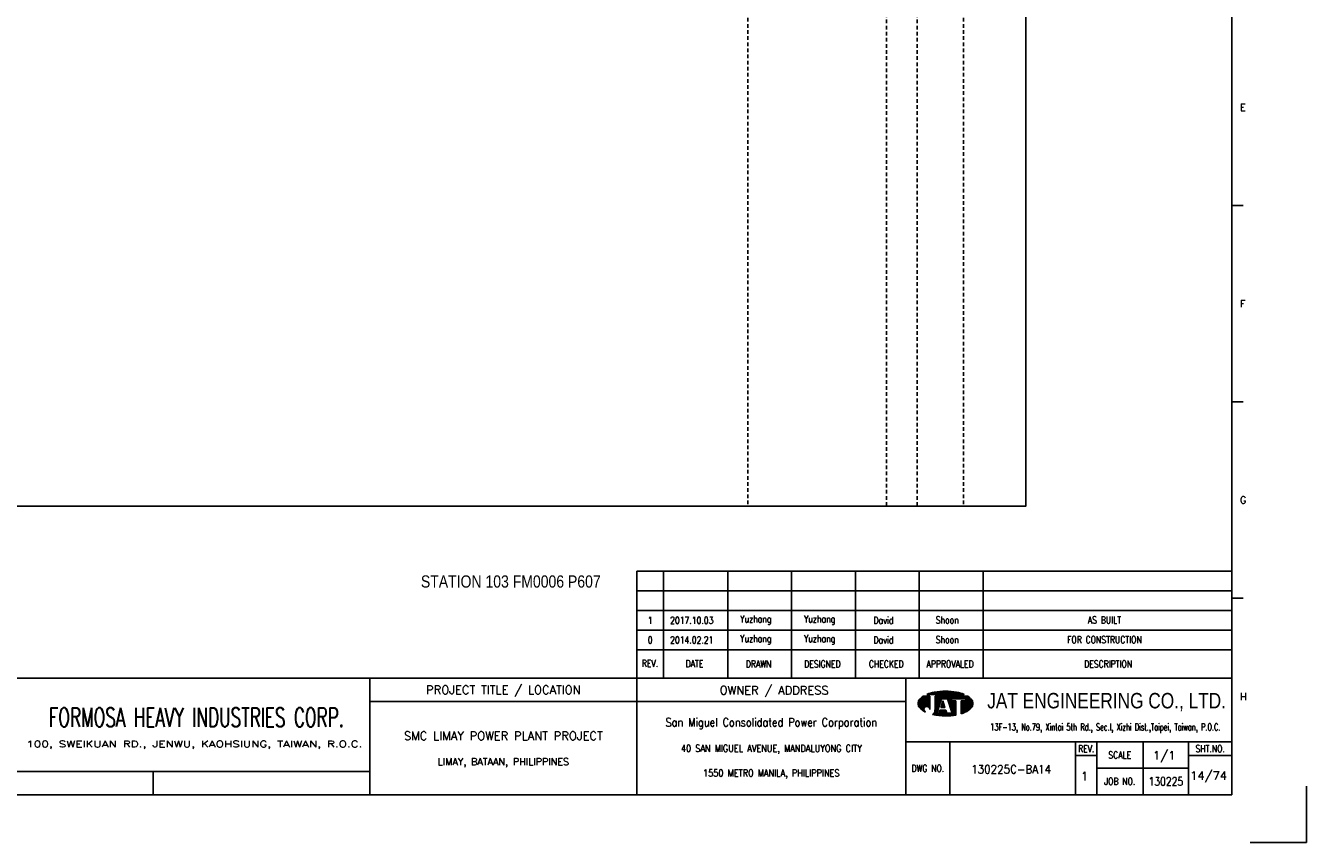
# Model space of a CAD drawing. Extents: x 1549 to 2515, y 449 to 1131.
# Tile 2 of 3: x 1991 to 2515, y 449 to 783. Entities that reach past the tile are written whole.
import ezdxf
from ezdxf.enums import TextEntityAlignment as Align

# ---------------------------------------------------------------- set-up
doc = ezdxf.new("R2010")
doc.units = 0
doc.header["$MEASUREMENT"] = 0
doc.linetypes.add('HIDDEN', pattern=[4, 1.5, -1, 1.5])
doc.layers.get('0').update_dxf_attribs({"linetype": 'CONTINUOUS'})
doc.layers.get('DEFPOINTS').update_dxf_attribs({"linetype": 'CONTINUOUS'})
for name, color, linetype in [('B_DIM', 7, 'CONTINUOUS'), ('CON', 4, 'CONTINUOUS'), ('DCS', 7, 'CONTINUOUS'), ('HID', 2, 'HIDDEN'), ('T', 2, 'CONTINUOUS'), ('TEXT', 7, 'CONTINUOUS'), ('圖框CON', 4, 'CONTINUOUS'), ('框線', 6, 'CONTINUOUS')]:
    doc.layers.add(name, color=color, linetype=linetype)
doc.styles.add('AEH', font='simplex', dxfattribs={"width": 0.8, "bigfont": 'ae'})
doc.styles.add('DAYUKP', font='complex', dxfattribs={"bigfont": 'DAYUKP.SHX'})
doc.styles.add('E2', font='simplex.shx', dxfattribs={"height": 2})
doc.styles.add('E3', font='simplex.shx', dxfattribs={"height": 3})
doc.styles.add('ROMANS', font='romans', dxfattribs={"width": 0.8})
doc.styles.add('style3', font='ARIALN.TTF')
doc.styles.add('WMF-Arial0', font='arial.ttf')

# ---------------------------------------------------------------- blocks, each defined once
blk = doc.blocks.new('1880-TITLE_BLK')
at = {"layer": 'TEXT', "color": 2, "linetype": 'Continuous', "style": 'E3'}
for tag, p in [('SCALE', (790.95, 31.17)), ('DWG_NO', (736.41, 26.44)), ('REV', (762.59, 23.97)), ('SHT_NO', (806.74, 23.97))]:
    blk.add_attdef(tag, text='', height=3, dxfattribs=at).set_placement(p, align=Align.MIDDLE)
at = {"layer": 'TEXT', "linetype": 'Continuous', "style": 'E2', "width": 0.6}
for tag, p in [('REV_DATE', (418.65, 19.76)), ('APPR_DATE', (492.93, 19.76))]:
    blk.add_attdef(tag, text='', height=2, dxfattribs=at).set_placement(p, align=Align.MIDDLE_LEFT)
blk = doc.blocks.new('1')
at = {"layer": 'B_DIM'}
for p, q in [((2181.53, 118.11), (1938.08, 118.11)), ((1938.08, 74.29), (1938.08, 118.11)), ((1948.92, 74.29), (1948.92, 118.11)), ((1975.28, 74.29), (1975.28, 118.11)), ((2001.39, 74.29), (2001.39, 118.11)), ((2027.5, 74.29), (2027.5, 118.11)), ((2053.62, 74.29), (2053.62, 118.11)), ((2079.73, 74.29), (2079.73, 118.11)), ((2181.53, 110.07), (1938.08, 110.07)), ((1938.08, 77.93), (1938.08, 104.33)), ((2181.53, 102.03), (1938.08, 102.03)), ((2181.53, 93.99), (1938.08, 93.99)), ((2181.53, 85.95), (1938.08, 85.95))]:
    blk.add_line(p, q, dxfattribs=at)
at = {"layer": 'DEFPOINTS'}
blk.add_lwpolyline([(2189, 7.08), (2211.97, 7.08), (2211.97, 30.05)], dxfattribs=at)
at = {"layer": 'T', "color": 0, "lineweight": -3}
for p, q in [((2057.61, 67.67), (2058.11, 68.18)), ((2057.83, 67.67), (2058.43, 68.27)), ((2058.05, 67.67), (2058.73, 68.35)), ((2058.27, 67.67), (2059.03, 68.43)), ((2058.49, 67.67), (2059.32, 68.49)), ((2058.72, 67.67), (2059.6, 68.55)), ((2058.94, 67.67), (2059.87, 68.6)), ((2059.16, 67.67), (2060.14, 68.65)), ((2059.38, 67.67), (2060.41, 68.7)), ((2059.6, 67.67), (2060.67, 68.74)), ((2059.82, 67.67), (2060.93, 68.77)), ((2060.05, 67.67), (2061.18, 68.81)), ((2060.27, 67.67), (2061.44, 68.84)), ((2060.49, 67.67), (2061.69, 68.87)), ((2060.71, 67.67), (2061.93, 68.89)), ((2060.93, 67.67), (2062.18, 68.91)), ((2061.15, 67.67), (2062.42, 68.93)), ((2061.38, 67.67), (2062.66, 68.95)), ((2061.6, 67.67), (2062.89, 68.97)), ((2061.82, 67.67), (2063.13, 68.98)), ((2062.04, 67.67), (2063.36, 68.99)), ((2062.26, 67.67), (2063.59, 69)), ((2062.48, 67.67), (2063.82, 69)), ((2062.71, 67.67), (2064.04, 69.01)), ((2062.93, 67.67), (2064.27, 69.01)), ((2063.15, 67.67), (2064.49, 69.01)), ((2063.37, 67.67), (2064.71, 69.01)), ((2063.59, 67.67), (2064.92, 69)), ((2063.81, 67.67), (2065.14, 69)), ((2064.04, 67.67), (2065.35, 68.99)), ((2064.26, 67.67), (2065.56, 68.98)), ((2064.48, 67.67), (2065.78, 68.97)), ((2064.7, 67.67), (2065.98, 68.95)), ((2064.92, 67.67), (2066.19, 68.94)), ((2065.14, 67.67), (2066.4, 68.92)), ((2065.37, 67.67), (2066.6, 68.9)), ((2065.59, 67.67), (2066.8, 68.88)), ((2065.81, 67.67), (2067, 68.86)), ((2066.03, 67.67), (2067.2, 68.84)), ((2066.25, 67.67), (2067.4, 68.82)), ((2066.47, 67.67), (2067.6, 68.79)), ((2066.7, 67.67), (2067.79, 68.77)), ((2066.92, 67.67), (2067.98, 68.74)), ((2067.14, 67.67), (2068.18, 68.71)), ((2067.36, 67.67), (2068.37, 68.68)), ((2067.58, 67.67), (2068.56, 68.64)), ((2067.81, 67.67), (2068.75, 68.61)), ((2068.03, 67.67), (2068.93, 68.58)), ((2068.25, 67.67), (2069.12, 68.54)), ((2068.47, 67.67), (2069.3, 68.5)), ((2068.69, 67.67), (2069.48, 68.46)), ((2068.91, 67.67), (2069.66, 68.42)), ((2069.14, 67.67), (2069.84, 68.37)), ((2069.36, 67.67), (2070.01, 68.33)), ((2069.58, 67.67), (2070.19, 68.28)), ((2069.8, 67.67), (2070.36, 68.23)), ((2070.02, 67.67), (2070.53, 68.18)), ((2070.24, 67.67), (2070.7, 68.13)), ((2053.09, 63.82), (2056.14, 66.87)), ((2053.09, 64.04), (2055.92, 66.87)), ((2053.11, 63.62), (2056.36, 66.87)), ((2053.12, 64.29), (2055.7, 66.87)), ((2053.14, 63.43), (2056.58, 66.87)), ((2053.18, 63.25), (2056.8, 66.87)), ((2053.18, 64.57), (2055.47, 66.87)), ((2053.24, 63.08), (2057.03, 66.87)), ((2053.29, 64.91), (2055.25, 66.87)), ((2053.3, 62.92), (2057.25, 66.87)), ((2053.37, 62.77), (2057.47, 66.87)), ((2053.45, 62.63), (2057.69, 66.87)), ((2053.54, 62.5), (2057.91, 66.86)), ((2053.61, 65.45), (2054.47, 66.31)), ((2053.64, 62.37), (2057.91, 66.64)), ((2053.74, 62.25), (2057.91, 66.42)), ((2053.84, 62.14), (2057.91, 66.2)), ((2053.95, 62.02), (2057.91, 65.98)), ((2054.07, 61.91), (2057.91, 65.75)), ((2054.18, 61.8), (2057.91, 65.53)), ((2054.29, 61.7), (2057.91, 65.31)), ((2054.41, 61.59), (2057.91, 65.09)), ((2054.53, 61.49), (2057.91, 64.87)), ((2054.65, 61.39), (2057.91, 64.65)), ((2056.12, 62.63), (2057.91, 64.42)), ((2056.46, 62.75), (2057.91, 64.2)), ((2056.7, 62.77), (2057.91, 63.98)), ((2056.9, 62.75), (2057.91, 63.76)), ((2056.94, 67.67), (2057.09, 67.82)), ((2057.08, 62.71), (2057.91, 63.54)), ((2057.16, 67.67), (2057.44, 67.95)), ((2057.23, 62.64), (2057.91, 63.32)), ((2057.37, 62.56), (2057.91, 63.09)), ((2057.39, 67.67), (2057.78, 68.07)), ((2057.5, 62.46), (2057.91, 62.87)), ((2060.05, 63.24), (2063.68, 66.87)), ((2060.05, 63.46), (2063.46, 66.87)), ((2060.05, 63.68), (2063.23, 66.87)), ((2060.05, 63.9), (2063.01, 66.87)), ((2060.05, 64.13), (2062.79, 66.87)), ((2060.05, 64.35), (2062.57, 66.87)), ((2060.05, 64.57), (2062.35, 66.87)), ((2060.05, 64.79), (2062.13, 66.87)), ((2060.05, 65.01), (2061.9, 66.87)), ((2060.05, 65.23), (2061.68, 66.87)), ((2060.05, 65.46), (2061.46, 66.87)), ((2060.05, 66.12), (2060.79, 66.87)), ((2060.05, 66.34), (2060.57, 66.87)), ((2060.05, 66.56), (2060.35, 66.87)), ((2060.05, 66.79), (2060.13, 66.87)), ((2060.05, 65.68), (2061.24, 66.87)), ((2060.05, 65.9), (2061.02, 66.87)), ((2060.05, 63.02), (2062.67, 65.64)), ((2060.05, 62.8), (2062.57, 65.32)), ((2060.05, 62.57), (2062.47, 64.99)), ((2060.05, 62.35), (2062.36, 64.67)), ((2060.05, 62.13), (2062.26, 64.34)), ((2060.05, 61.91), (2062.16, 64.02)), ((2060.05, 61.69), (2062.05, 63.69)), ((2060.05, 61.46), (2061.95, 63.37)), ((2062.45, 62.32), (2063.71, 63.57)), ((2062.5, 62.58), (2063.65, 63.74)), ((2062.6, 62.91), (2063.6, 63.91)), ((2062.68, 62.32), (2063.76, 63.4)), ((2062.7, 63.23), (2063.55, 64.08)), ((2062.8, 63.56), (2063.49, 64.25)), ((2062.83, 65.8), (2063.9, 66.87)), ((2062.9, 62.32), (2063.81, 63.24)), ((2062.91, 63.88), (2063.44, 64.42)), ((2063.01, 64.2), (2063.39, 64.58)), ((2063.05, 65.8), (2064.12, 66.87)), ((2063.11, 64.53), (2063.33, 64.75)), ((2063.12, 62.32), (2063.87, 63.07)), ((2063.21, 64.85), (2063.28, 64.92)), ((2063.27, 65.8), (2064.34, 66.87)), ((2063.34, 62.32), (2063.92, 62.9)), ((2063.49, 65.8), (2064.56, 66.87)), ((2063.72, 65.8), (2064.79, 66.87)), ((2063.94, 65.8), (2065.01, 66.87)), ((2064.16, 65.8), (2065.23, 66.87)), ((2064.38, 65.8), (2065.45, 66.87)), ((2064.6, 65.8), (2065.67, 66.87)), ((2064.82, 65.8), (2065.89, 66.87)), ((2065.05, 65.8), (2066.12, 66.87)), ((2065.16, 65.69), (2066.34, 66.87)), ((2065.22, 65.53), (2066.56, 66.87)), ((2065.27, 65.36), (2066.78, 66.87)), ((2065.32, 65.19), (2067, 66.87)), ((2065.38, 65.02), (2067.22, 66.87)), ((2065.43, 64.85), (2067.45, 66.87)), ((2065.48, 64.69), (2067.67, 66.87)), ((2065.54, 64.52), (2066.74, 65.71)), ((2065.59, 64.35), (2066.74, 65.49)), ((2065.65, 64.18), (2066.74, 65.27)), ((2065.7, 64.01), (2066.74, 65.05)), ((2065.75, 63.84), (2066.9, 65)), ((2065.81, 63.68), (2067.12, 65)), ((2065.86, 63.51), (2067.35, 65)), ((2065.91, 63.34), (2067.57, 65)), ((2065.97, 63.17), (2067.79, 65)), ((2066.02, 63), (2068.01, 65)), ((2066.07, 62.84), (2068.23, 65)), ((2066.13, 62.67), (2068.46, 65)), ((2066.18, 62.5), (2068.61, 64.93)), ((2066.23, 62.33), (2068.61, 64.71)), ((2066.29, 62.16), (2068.61, 64.48)), ((2066.34, 61.99), (2068.61, 64.26)), ((2066.39, 61.83), (2068.61, 64.04)), ((2066.45, 61.66), (2068.61, 63.82)), ((2066.5, 61.49), (2068.61, 63.6)), ((2066.56, 61.32), (2068.61, 63.38)), ((2066.61, 61.15), (2068.61, 63.15)), ((2066.66, 60.99), (2068.61, 62.93)), ((2066.82, 65.8), (2067.89, 66.87)), ((2067.04, 65.8), (2068.11, 66.87)), ((2067.26, 65.8), (2068.33, 66.87)), ((2067.48, 65.8), (2068.55, 66.87)), ((2067.71, 65.8), (2068.78, 66.87)), ((2067.93, 65.8), (2069, 66.87)), ((2068.15, 65.8), (2069.22, 66.87)), ((2068.37, 65.8), (2069.44, 66.87)), ((2068.59, 65.8), (2069.66, 66.87)), ((2068.81, 65.8), (2069.88, 66.87)), ((2069.04, 65.8), (2070.11, 66.87)), ((2069.26, 65.8), (2070.33, 66.87)), ((2069.48, 65.8), (2070.55, 66.87)), ((2069.7, 65.8), (2070.77, 66.87)), ((2069.92, 65.8), (2070.99, 66.87)), ((2070.14, 65.8), (2071.21, 66.87)), ((2070.37, 65.8), (2071.44, 66.87)), ((2070.47, 67.67), (2070.87, 68.07)), ((2070.59, 65.8), (2071.66, 66.87)), ((2070.69, 67.67), (2071.03, 68.02)), ((2070.75, 63.08), (2074.07, 66.4)), ((2070.75, 62.86), (2074.19, 66.3)), ((2070.75, 62.63), (2074.31, 66.2)), ((2070.75, 62.41), (2074.43, 66.09)), ((2070.75, 62.19), (2074.54, 65.98)), ((2070.75, 61.97), (2074.66, 65.87)), ((2070.75, 61.75), (2074.77, 65.76)), ((2070.75, 61.53), (2074.87, 65.65)), ((2070.75, 61.3), (2074.98, 65.53)), ((2070.75, 61.08), (2075.08, 65.41)), ((2070.75, 60.86), (2075.17, 65.28)), ((2070.75, 60.64), (2075.25, 65.14)), ((2070.75, 63.96), (2071.78, 65)), ((2070.75, 63.74), (2072, 65)), ((2070.75, 63.52), (2072.22, 65)), ((2070.75, 63.3), (2072.45, 65)), ((2070.75, 64.41), (2071.34, 65)), ((2070.75, 64.19), (2071.56, 65)), ((2070.75, 64.85), (2070.89, 65)), ((2070.75, 64.63), (2071.12, 65)), ((2070.75, 60.42), (2075.33, 64.99)), ((2070.75, 60.2), (2075.39, 64.84)), ((2070.75, 59.97), (2075.45, 64.67)), ((2070.75, 59.75), (2075.5, 64.5)), ((2070.81, 65.8), (2071.88, 66.87)), ((2070.91, 67.67), (2071.2, 67.96)), ((2071.03, 65.8), (2072.1, 66.87)), ((2071.07, 59.85), (2075.53, 64.32)), ((2071.13, 67.67), (2071.36, 67.9)), ((2071.25, 65.8), (2072.32, 66.87)), ((2071.35, 67.67), (2071.52, 67.84)), ((2071.42, 59.97), (2075.56, 64.12)), ((2071.47, 65.8), (2072.54, 66.87)), ((2071.57, 67.67), (2071.68, 67.77)), ((2071.7, 65.8), (2072.77, 66.87)), ((2071.78, 60.12), (2075.57, 63.9)), ((2071.8, 67.67), (2071.83, 67.71)), ((2071.92, 65.8), (2072.99, 66.87)), ((2072.14, 65.8), (2073.21, 66.87)), ((2072.17, 60.28), (2075.55, 63.67)), ((2072.36, 65.8), (2073.43, 66.87)), ((2072.58, 65.8), (2073.57, 66.78)), ((2072.59, 60.48), (2075.51, 63.4)), ((2072.62, 65.62), (2073.7, 66.69)), ((2072.62, 65.39), (2073.83, 66.6)), ((2072.62, 65.17), (2073.95, 66.5)), ((2073.08, 60.75), (2075.42, 63.1)), ((2054.78, 61.29), (2055.59, 62.11)), ((2054.9, 61.2), (2055.48, 61.77)), ((2055.03, 61.11), (2055.46, 61.53)), ((2055.16, 61.01), (2055.47, 61.33)), ((2055.3, 60.93), (2055.52, 61.15)), ((2055.43, 60.84), (2055.59, 60.99)), ((2055.57, 60.76), (2055.67, 60.85)), ((2055.71, 60.67), (2055.76, 60.73)), ((2055.85, 60.59), (2055.88, 60.62)), ((2056, 60.52), (2056, 60.52)), ((2056.14, 60.44), (2056.14, 60.44)), ((2057.61, 62.35), (2057.91, 62.65)), ((2057.7, 62.23), (2057.91, 62.43)), ((2057.79, 62.09), (2057.91, 62.21)), ((2057.85, 61.93), (2057.91, 61.99)), ((2057.89, 61.75), (2057.91, 61.76)), ((2057.91, 61.54), (2057.91, 61.55)), ((2059.09, 59.4), (2061.43, 61.74)), ((2059.28, 59.36), (2061.33, 61.42)), ((2059.46, 59.32), (2061.23, 61.09)), ((2059.64, 59.29), (2061.12, 60.77)), ((2059.83, 59.25), (2061.02, 60.44)), ((2059.86, 60.39), (2061.54, 62.07)), ((2059.98, 60.73), (2061.64, 62.39)), ((2060.02, 59.22), (2060.92, 60.12)), ((2060.03, 61), (2061.74, 62.72)), ((2060.05, 61.24), (2060.05, 61.24)), ((2060.21, 59.19), (2060.93, 59.91)), ((2060.4, 59.16), (2061.15, 59.91)), ((2060.59, 59.13), (2061.38, 59.91)), ((2060.78, 59.1), (2061.6, 59.91)), ((2060.98, 59.07), (2063.16, 61.25)), ((2061.17, 59.04), (2063.38, 61.25)), ((2061.37, 59.02), (2063.6, 61.25)), ((2061.57, 59), (2063.82, 61.25)), ((2061.68, 59.99), (2062.94, 61.25)), ((2061.77, 58.97), (2064.04, 61.25)), ((2061.78, 60.32), (2062.71, 61.25)), ((2061.88, 60.64), (2062.49, 61.25)), ((2061.97, 58.95), (2064.27, 61.25)), ((2061.99, 60.96), (2062.27, 61.25)), ((2062.17, 58.94), (2064.45, 61.21)), ((2062.38, 58.92), (2064.51, 61.05)), ((2062.58, 58.9), (2064.56, 60.88)), ((2062.79, 58.89), (2064.61, 60.71)), ((2063, 58.88), (2064.67, 60.54)), ((2063.21, 58.87), (2064.72, 60.37)), ((2063.43, 58.86), (2064.77, 60.2)), ((2063.56, 62.32), (2063.97, 62.73)), ((2063.64, 58.85), (2064.82, 60.03)), ((2063.78, 62.32), (2064.03, 62.56)), ((2063.86, 58.85), (2064.92, 59.91)), ((2064.01, 62.32), (2064.08, 62.39)), ((2064.08, 58.84), (2065.15, 59.91)), ((2064.3, 58.84), (2065.37, 59.91)), ((2064.52, 58.84), (2065.59, 59.91)), ((2064.74, 58.85), (2065.81, 59.91)), ((2064.97, 58.85), (2066.03, 59.91)), ((2065.2, 58.86), (2066.25, 59.91)), ((2065.43, 58.87), (2066.48, 59.91)), ((2065.66, 58.88), (2066.7, 59.91)), ((2065.9, 58.89), (2066.92, 59.91)), ((2066.14, 58.91), (2068.61, 61.38)), ((2066.38, 58.93), (2068.61, 61.16)), ((2066.62, 58.95), (2068.61, 60.94)), ((2066.72, 60.82), (2068.61, 62.71)), ((2066.77, 60.65), (2068.61, 62.49)), ((2066.82, 60.48), (2068.61, 62.27)), ((2066.87, 58.97), (2068.61, 60.72)), ((2066.88, 60.31), (2068.61, 62.05)), ((2066.93, 60.14), (2068.61, 61.82)), ((2066.98, 59.98), (2068.61, 61.6)), ((2067.11, 59), (2068.61, 60.49)), ((2067.37, 59.03), (2068.61, 60.27)), ((2067.62, 59.06), (2068.61, 60.05)), ((2067.88, 59.1), (2068.61, 59.83)), ((2068.14, 59.14), (2068.61, 59.61)), ((2068.4, 59.18), (2068.61, 59.38)), ((2073.74, 61.19), (2075.24, 62.69))]:
    blk.add_line(p, q, dxfattribs=at)
at = {"layer": 'T', "lineweight": -3}
for p, q in [((2057.91, 66.87), (2055.21, 66.87)), ((2056.73, 67.67), (2071.93, 67.67)), ((2057.91, 66.87), (2057.91, 61.52)), ((2073.45, 66.87), (2060.05, 66.87)), ((2060.05, 66.33), (2060.05, 66.87)), ((2060.05, 66.87), (2060.05, 61.23)), ((2061.8, 63.05), (2060.05, 61.24)), ((2060.85, 59.91), (2062.72, 65.8)), ((2063.26, 65), (2062.41, 62.32)), ((2062.72, 65.8), (2065.13, 65.8)), ((2064.1, 62.32), (2063.26, 65)), ((2063.79, 65.8), (2065.13, 65.8)), ((2065.13, 65.8), (2067, 59.91)), ((2066.74, 65.8), (2072.62, 65.8)), ((2066.74, 65), (2066.74, 65.8)), ((2068.61, 65), (2066.74, 65)), ((2068.61, 65), (2068.61, 59.21)), ((2072.62, 65), (2070.75, 65)), ((2070.75, 65), (2070.75, 59.74)), ((2072.62, 65.8), (2072.62, 65)), ((2061.65, 59.91), (2060.85, 59.91)), ((2062.08, 61.25), (2061.65, 59.91)), ((2064.44, 61.25), (2062.08, 61.25)), ((2062.41, 62.32), (2064.1, 62.32)), ((2064.86, 59.91), (2064.44, 61.25)), ((2067, 59.91), (2064.86, 59.91))]:
    blk.add_line(p, q, dxfattribs=at)
for centre, major_axis, start_param, end_param in [((2062.5, 54), (-10.49, 10.49), 5.683021, 5.897183), ((2064.33, 44.23), (-17.52, 17.52), 5.497787, 5.683021), ((2064.33, 44.23), (17.52, 17.52), 0.600164, 0.785398), ((2066.16, 54), (10.49, 10.49), 0.386002, 0.600164), ((2055.58, 63.92), (1.76, 1.76), 1.614811, 2.356194), ((2055.58, 63.92), (-1.76, 1.76), 0.785398, 1.526782), ((2059.72, 60.14), (-5.73, 5.73), 6.088179, 6.3272), ((2068.93, 60.14), (-5.73, 5.73), 4.668374, 4.907395), ((2073.07, 63.92), (-1.76, 1.76), 3.926991, 4.668374), ((2073.07, 63.92), (1.76, 1.76), 4.756403, 5.497787), ((2059.72, 67.71), (5.73, 5.73), 3.097578, 3.478972), ((2056.68, 61.54), (-0.868, 0.868), 3.906164, 8.245601), ((2057.88, 61.28), (1.53, 1.53), 4.470635, 5.546585), ((2064.33, 83.62), (17.52, 17.52), 3.710226, 3.926991), ((2064.33, 83.62), (17.52, 17.52), 3.926991, 4.100643), ((2066.16, 73.85), (-10.49, 10.49), 2.670765, 2.781027), ((2068.93, 67.71), (-5.73, 5.73), 2.781027, 3.185607)]:
    blk.add_ellipse(centre, major_axis=major_axis, ratio=1, start_param=start_param, end_param=end_param, dxfattribs=at)
at = {"layer": '圖框CON'}
for p, q in [((2186.14, 267.8), (2181.53, 267.8)), ((2186.14, 187.4), (2181.53, 187.4)), ((2186.14, 107), (2181.53, 107)), ((2048.1, 48.3), (2181.53, 48.3)), ((2066.14, 48.3), (2066.14, 26.6)), ((2117.55, 48.3), (2117.55, 26.6)), ((2126.28, 48.3), (2126.28, 26.6)), ((2145.25, 26.6), (2145.25, 48.3)), ((2163.72, 26.6), (2163.72, 48.3)), ((2117.55, 42.62), (2126.28, 42.62)), ((2163.72, 42.62), (2181.53, 42.62)), ((2126.28, 37.45), (2163.72, 37.45)), ((1740.17, 36.15), (1740.17, 26.6))]:
    blk.add_line(p, q, dxfattribs=at)
for points in [[(1828.89, 26.6), (1828.89, 74.29)], [(1938.08, 26.6), (1938.08, 74.29)], [(2048.1, 26.6), (2048.1, 74.29)], [(2048.1, 64.75), (1828.89, 64.75)], [(1828.89, 36.15), (1802.67, 36.15), (1651.45, 36.15)]]:
    blk.add_lwpolyline(points, dxfattribs=at)
at = {"layer": '框線'}
for p, q in [((2181.53, 26.6), (2181.53, 669.81)), ((2181.53, 74.29), (1308.62, 74.29)), ((2181.53, 26.6), (1308.62, 26.6))]:
    blk.add_line(p, q, dxfattribs=at)
at = {"style": 'DAYUKP'}
for s, p in [('E', (2184.79, 307.99)), ('F', (2184.79, 227.59)), ('G', (2184.79, 147.19)), ('H', (2184.79, 66.79))]:
    blk.add_text(s, height=2.87, dxfattribs=at).set_placement(p, align=Align.MIDDLE_LEFT)
at = {"style": 'WMF-Arial0', "width": 0.8}
blk.add_text('JAT ENGINEERING CO., LTD.', height=6.3172, dxfattribs=at).set_placement((2130.24, 64.55), align=Align.MIDDLE)
at = {"color": 90, "ltscale": 500, "style": 'ROMANS', "width": 0.65}
blk.add_text('FORMOSA HEAVY INDUSTRIES CORP.', height=7.7366, dxfattribs=at).set_placement((1757.9, 58.28), align=Align.MIDDLE)
at = {"color": 2, "ltscale": 500, "style": 'ROMANS', "width": 0.85}
blk.add_text('San Miguel Consolidated Power Corporation', height=3.4457, dxfattribs=at).set_placement((1993.09, 56.23), align=Align.MIDDLE_CENTER)
at = {"color": 2, "ltscale": 500, "style": 'ROMANS'}
for s, height, p in [('SMC LIMAY POWER PLANT PROJECT', 3.4457, (1883.48, 50.7)), ('LIMAY, BATAAN, PHILIPPINES', 2.8714, (1883.48, 40.08))]:
    blk.add_text(s, height=height, dxfattribs=at).set_placement(p, align=Align.MIDDLE_CENTER)
at = {"color": 4, "ltscale": 500, "style": 'ROMANS', "width": 0.85}
for s, p in [('40 SAN MIGUEL AVENUE, MANDALUYONG CITY', (1993.09, 45.61)), ('1550 METRO MANILA, PHILIPPINES', (1993.09, 35.51))]:
    blk.add_text(s, height=2.8714, dxfattribs=at).set_placement(p, align=Align.MIDDLE_CENTER)
at = {"layer": 'B_DIM', "style": 'AEH', "width": 0.8}
for s, height, p in [('REV.', 2.871, (1943.45, 80.37)), ('DATE', 2.871, (1961.68, 80.21)), ('DRAWN', 2.871, (1987.87, 80.12)), ('DESIGNED', 2.871, (2013.98, 80.12)), ('CHECKED', 2.871, (2040.1, 80.12)), ('APPROVALED', 2.871, (2066.21, 80.12)), ('DESCRIPTION', 2.8714, (2130.87, 80.12))]:
    blk.add_text(s, height=height, dxfattribs=at).set_placement(p, align=Align.MIDDLE)
at = {"layer": 'HID', "ltscale": 500, "style": 'ROMANS'}
for s, p in [('PROJECT TITLE / LOCATION', (1883.48, 69.28)), ('OWNER / ADDRESS', (1994.25, 69.12))]:
    blk.add_text(s, height=3.4457, dxfattribs=at).set_placement(p, align=Align.MIDDLE)
at = {"layer": 'HID', "style": 'ROMANS', "width": 1.216198}
blk.add_text('100, SWEIKUAN RD., JENWU, KAOHSIUNG, TAIWAN, R.O.C.', height=2.5897, dxfattribs=at).set_placement((1688.31, 46.06), (1825.84, 46.06), align=Align.FIT)
at = {"layer": 'HID', "color": 7, "style": 'ROMANS', "width": 0.8}
for s, p in [('REV.', (2121.92, 45.46)), ('SHT.NO.', (2172.62, 45.46)), ('SCALE', (2135.64, 42.87)), ('DWG NO.', (2057.12, 37.45)), ('JOB NO.', (2135.64, 32.03))]:
    blk.add_text(s, height=2.871, dxfattribs=at).set_placement(p, align=Align.MIDDLE)
at = {"layer": 'T', "color": 2, "ltscale": 500, "style": 'ROMANS', "width": 0.65}
blk.add_text('13F-13, No.79, Xintai 5th Rd., Sec.I, Xizhi Dist.,Taipei, Taiwan, P.O.C.', height=2.8714, dxfattribs=at).set_placement((2129.74, 52.81), align=Align.CENTER)

msp = doc.modelspace()

# ---------------------------------------------------------------- linework, layer by layer
at = {"layer": 'CON'}
msp.add_lwpolyline([(1685.91, 1086.5), (2399.91, 1086.5), (2399.91, 586.69), (1685.91, 586.69)], close=True, dxfattribs=at)
at = {"layer": 'HID'}
for p, q in [((2286.16, 1086.5), (2286.16, 586.69)), ((2342.86, 1085.8), (2342.86, 586.69)), ((2355.46, 1085.8), (2355.46, 586.69)), ((2374.36, 1086.5), (2374.36, 586.69))]:
    msp.add_line(p, q, dxfattribs=at)

# ---------------------------------------------------------------- block references
msp.add_blockref('1', (302.69, 441.98))
at = {"layer": 'TEXT', "color": 0}
ref = msp.add_blockref('1880-TITLE_BLK', (1548.04, 448.64), dxfattribs=dict(at, xscale=1.148576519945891, yscale=1.148576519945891, zscale=1.148576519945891))
ref.add_attrib('DWG_NO', '130225C-BA14', dxfattribs={"color": 2, "linetype": 'Continuous', "height": 3.4457, "style": 'E3', "width": 0.9}).set_placement((2393.86, 479.01), align=Align.MIDDLE)
ref.add_attrib('REV', '1', dxfattribs={"color": 2, "linetype": 'Continuous', "height": 3.45, "style": 'E3'}).set_placement((2423.93, 476.17), align=Align.MIDDLE)
ref.add_attrib('SCALE', '1/1', dxfattribs={"color": 2, "linetype": 'Continuous', "height": 3.446, "style": 'E3'}).set_placement((2456.5, 484.44), align=Align.MIDDLE)
ref.add_attrib('SHT_NO', '14/74', dxfattribs={"color": 2, "linetype": 'Continuous', "height": 3.446, "style": 'E3'}).set_placement((2474.64, 476.17), align=Align.MIDDLE)

# ---------------------------------------------------------------- texts
at = {"layer": 'DCS', "linetype": 'ByBlock', "style": 'style3'}
msp.add_text('STATION 103 FM0006 P607', height=5, dxfattribs=at).set_placement((2152.43, 553.34))
at = {"layer": 'T', "style": 'AEH', "width": 0.8}
for s, height, p in [('1', 2.87, (2246.22, 539.95)), ('2017.10.03', 2.871, (2263.23, 539.99)), ('Yuzhang', 2.871, (2289.42, 540.07)), ('Yuzhang', 2.871, (2315.54, 540.07)), ('David', 2.871, (2341.65, 540.07)), ('Shoon', 2.871, (2367.76, 540.07)), ('AS BUILT', 2.871, (2432.03, 540.07)), ('0', 2.87, (2246.22, 531.91)), ('2014.02.21', 2.871, (2263.23, 531.95)), ('Yuzhang', 2.871, (2289.42, 532.03)), ('Yuzhang', 2.871, (2315.54, 532.03)), ('David', 2.871, (2341.65, 532.03)), ('Shoon', 2.871, (2367.76, 532.03)), ('FOR CONSTRUCTION', 2.8714, (2432.03, 532.03))]:
    msp.add_text(s, height=height, dxfattribs=at).set_placement(p, align=Align.MIDDLE)
at = {"layer": 'TEXT', "color": 2, "style": 'E3', "width": 0.8}
msp.add_text('130225', height=3.446, dxfattribs=at).set_placement((2457.17, 474.01), align=Align.MIDDLE_CENTER)

doc.saveas('drawing.dxf')
